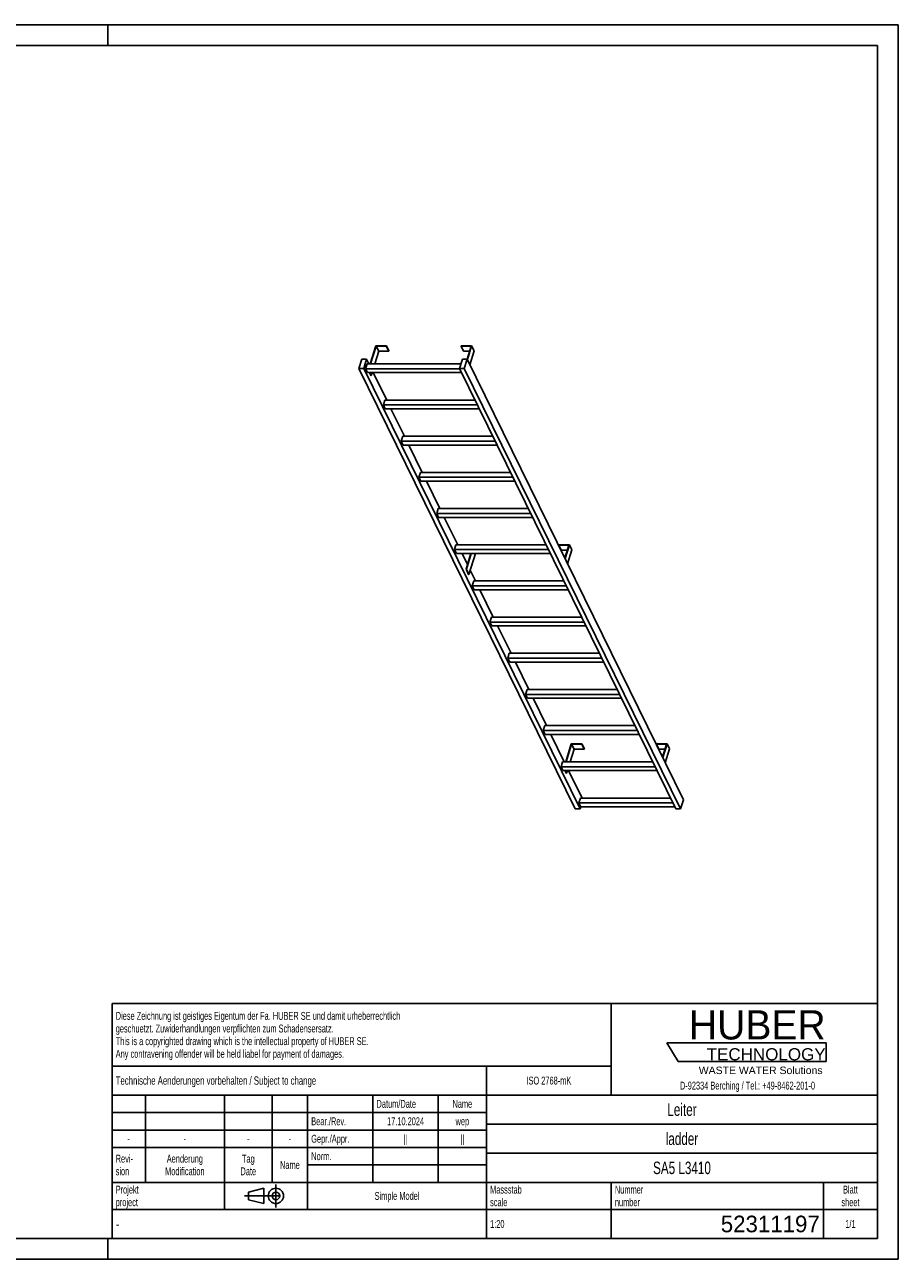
# Model space of a CAD drawing. Header units: millimetres. Extents: x 0 to 8400, y 0 to 5940.
# Tile 2 of 2: x 4200 to 8400, y 0 to 5940. Entities that reach past the tile are written whole.
import ezdxf

# ---------------------------------------------------------------- set-up
doc = ezdxf.new("R2010")
doc.units = ezdxf.units.MM
doc.header["$LTSCALE"] = 462
doc.linetypes.add('CENTER', pattern=[0.6, 0.375, -0.075, 0.075, -0.075])
doc.layers.get('0').update_dxf_attribs({"linetype": 'CONTINUOUS'})
doc.layers.add('HUBER_Logo_BL1', color=7, linetype='CONTINUOUS')
doc.styles.get("Standard").update_dxf_attribs({"font": 'txt', "width": 0.7})
doc.styles.add('TEXTSTYLE_2', font='txt')
doc.styles.add('TEXTSTYLE_3', font='arial.ttf')
doc.styles.add('TEXTSTYLE_4', font='txt', dxfattribs={"width": 0.8})
doc.styles.add('TEXTSTYLE_5', font='txt')

# ---------------------------------------------------------------- blocks, each defined once
blk = doc.blocks.new('HUBER_LOGO_BL1', base_point=(7675, 1007.5))
at = {"layer": 'HUBER_Logo_BL1', "color": 5, "linetype": 'Continuous'}
for p, q in [((8052.9, 1042), (7287.9, 1042)), ((7287.9, 1042), (7341.9, 952)), ((8052.9, 1042), (8052.9, 952)), ((7341.9, 952), (8052.9, 952))]:
    blk.add_line(p, q, dxfattribs=at)
at = {"layer": 'HUBER_Logo_BL1', "color": 2, "linetype": 'Continuous', "attachment_point": 3, "line_spacing_factor": 0.78}
for s, insert, char_height, width, style in [('HUBER\\P\\fArial;\\H58.5;TECHNOLOGY ', (8050.7, 1198.2), 140.4, 775.343, 'TEXTSTYLE_2'), ('WASTE WATER Solutions', (8036, 927.2), 36, 594.067, 'TEXTSTYLE_3')]:
    blk.add_mtext(s, dxfattribs=dict(at, insert=insert, char_height=char_height, width=width, style=style))
at = {"layer": 'HUBER_Logo_BL1', "color": 2, "linetype": 'Continuous', "insert": (7675, 854.8), "char_height": 38, "width": 1621.786, "attachment_point": 2, "line_spacing_factor": 0.96}
blk.add_mtext('D-92334 Berching / Tel.: +49-8462-201-0', dxfattribs=at)
blk = doc.blocks.new('PROJEKTIONSMETHODE_1_BL2', base_point=(5360, 305))
at = {"color": 2, "linetype": 'CENTER'}
for p, q in [((5407.7, 360), (5407.7, 250)), ((5257.3, 305), (5462.7, 305))]:
    blk.add_line(p, q, dxfattribs=at)
at = {"color": 2, "linetype": 'Continuous'}
for p, q in [((5275.7, 323.3), (5349, 341.7)), ((5275.7, 286.7), (5275.7, 323.3)), ((5349, 268.3), (5349, 341.7)), ((5275.7, 286.7), (5349, 268.3))]:
    blk.add_line(p, q, dxfattribs=at)
for radius in [36.7, 18.3]:
    blk.add_circle((5407.7, 305), radius, dxfattribs=at)
blk = doc.blocks.new('*T11')
at = {"color": 3, "linetype": 'Continuous'}
for p, q in [((0, 0), (3680, 0)), ((0, 0), (0, -1130)), ((2400, 0), (2400, -440)), ((3680, 0), (3680, -1130)), ((0, -300), (2400, -300)), ((1800, -300), (1800, -1130)), ((0, -440), (3680, -440)), ((160, -440), (160, -860)), ((540, -440), (540, -990)), ((770, -440), (770, -860)), ((940, -440), (940, -990)), ((1254, -440), (1254, -860)), ((1568, -440), (1568, -860)), ((0, -524), (1800, -524)), ((1800, -580), (3680, -580)), ((0, -608), (1800, -608)), ((0, -692), (1800, -692)), ((1800, -720), (3680, -720)), ((940, -776), (1800, -776)), ((0, -860), (3680, -860)), ((2400, -860), (2400, -1130)), ((3420, -860), (3420, -1130)), ((0, -990), (3680, -990)), ((0, -1130), (3680, -1130))]:
    blk.add_line(p, q, dxfattribs=at)
at = {"color": 2, "linetype": 'Continuous', "line_spacing_factor": 0.96}
for s, insert, char_height, width, attachment_point in [('Diese Zeichnung ist geistiges Eigentum der Fa. HUBER SE und damit urheberrechtlich \\Pgeschuetzt. Zuwiderhandlungen verpflichten zum Schadensersatz.\\PThis is a copyrighted drawing which is the intellectual property of HUBER SE.\\PAny contravening offender will be held liabel for payment of damages.', (17.5, -39.8), 38, 4429.714, 1), ('Technische Aenderungen vorbehalten / Subject to change', (17.5, -350), 40, 3049.524, 1), ('ISO 2768-mK', (2100, -351), 38, 665.905, 2), ('Datum/Date', (1271.5, -463), 38, 584.476, 1), ('Name', (1684, -463), 38, 253.333, 2), ('Leiter', (2740, -480), 60, 480, 2), ('Bear./Rev.', (957.5, -547), 38, 544.667, 1), ('17.10.2024', (1411, -547), 38, 546.476, 2), ('wep', (1684, -547), 38, 199.048, 2), ('-', (80, -631), 38, 68.762, 2), ('-', (350, -631), 38, 68.762, 2), ('-', (655, -631), 38, 68.762, 2), ('-', (855, -631), 38, 68.762, 2), ('Gepr./Appr.', (957.5, -631), 38, 598.952, 1), ('||', (1411, -631), 38, 101.333, 2), ('||', (1684, -631), 38, 101.333, 2), ('ladder', (2740, -620), 60, 502.857, 2), ('Revi-\\Psion', (17.5, -726.6), 38, 276.857, 1), ('Aenderung\\PModification', (350, -726.6), 38, 606.19, 2), ('Tag\\PDate', (655, -726.6), 38, 235.238, 2), ('Name', (855, -757), 38, 253.333, 2), ('Norm. ', (957.5, -715), 38, 351.048, 1), ('SA5 L3410', (2740, -760), 60, 820, 2), ('Projekt\\Pproject', (17.5, -875.6), 38, 367.333, 1), ('Massstab\\Pscale', (1817.5, -875.6), 38, 448.762, 1), ('Nummer\\Pnumber', (2417.5, -875.6), 38, 372.762, 1), ('Blatt\\Psheet', (3550, -875.6), 38, 275.048, 2), ('Simple Model', (1370, -906), 38, 656.857, 2), ('1:20', (1817.5, -1041), 38, 204.476, 1), ('1/1', (3550, -1041), 38, 159.238, 2)]:
    blk.add_mtext(s, dxfattribs=dict(at, insert=insert, char_height=char_height, width=width, attachment_point=attachment_point))
for s, insert, char_height, width, attachment_point, style in [('-', (17.5, -1035), 50, 36.667, 1, 'TEXTSTYLE_4'), ('52311197', (3402.5, -1020), 80, 933.333, 3, 'TEXTSTYLE_5')]:
    blk.add_mtext(s, dxfattribs=dict(at, insert=insert, char_height=char_height, width=width, attachment_point=attachment_point, style=style))

msp = doc.modelspace()

# ---------------------------------------------------------------- linework, layer by layer
at = {"color": 7, "linetype": 'Continuous'}
for p, q in [((0, 5940), (8400, 5940)), ((8400, 0), (8400, 5940)), ((5888.227, 4395.11), (5861.31, 4308.009)), ((5863.153, 4308.009), (5889.585, 4393.543)), ((5901.786, 4368.679), (5883.038, 4308.009)), ((5938.885, 4395.11), (5888.227, 4395.11)), ((5889.585, 4393.543), (5901.786, 4368.679)), ((5889.585, 4393.543), (5938.401, 4393.543)), ((5901.786, 4368.679), (5950.602, 4368.679)), ((5938.401, 4393.543), (5938.885, 4395.11)), ((5938.401, 4393.543), (5950.602, 4368.679)), ((5938.885, 4395.11), (5951.087, 4370.246)), ((5950.602, 4368.679), (5951.087, 4370.246)), ((6298.099, 4395.11), (6297.615, 4393.543)), ((6297.615, 4393.543), (6309.816, 4368.679)), ((6297.615, 4393.543), (6346.431, 4393.543)), ((6348.757, 4395.11), (6298.099, 4395.11)), ((6309.816, 4368.679), (6338.747, 4368.679)), ((6346.431, 4393.543), (6327.11, 4331.02)), ((6328.243, 4328.728), (6348.757, 4395.11)), ((6340.445, 4303.864), (6360.959, 4370.246)), ((6348.757, 4395.11), (6360.959, 4370.246)), ((5820.537, 4331.016), (5806.739, 4286.367)), ((6846.932, 2166.677), (5806.739, 4286.367)), ((5806.739, 4286.367), (5829.766, 4286.367)), ((5843.563, 4331.016), (5820.537, 4331.016)), ((5829.766, 4286.367), (5843.563, 4331.016)), ((6869.958, 2166.677), (5829.766, 4286.367)), ((5846.396, 4308.009), (5839.134, 4284.509)), ((6291.208, 4284.509), (5839.134, 4284.509)), ((5848.286, 4265.861), (5839.134, 4284.509)), ((5854.854, 4308.009), (5843.563, 4331.016)), ((6296.984, 4308.009), (5846.396, 4308.009)), ((6304.094, 4331.016), (6290.296, 4286.367)), ((7330.489, 2166.677), (6290.296, 4286.367)), ((6290.296, 4286.367), (6313.323, 4286.367)), ((6327.12, 4331.016), (6304.094, 4331.016)), ((6313.323, 4286.367), (6327.12, 4331.016)), ((7353.515, 2166.677), (6313.323, 4286.367)), ((7367.313, 2211.326), (6327.12, 4331.016)), ((5848.286, 4265.861), (6300.359, 4265.861)), ((5864.118, 4252.747), (5857.683, 4265.861)), ((5859.525, 4265.861), (5865.96, 4252.747)), ((5864.118, 4252.747), (5865.96, 4252.747)), ((5870.013, 4265.861), (5865.96, 4252.747)), ((5940.265, 4133.958), (5875.537, 4265.861)), ((5931.808, 4133.958), (5924.546, 4110.459)), ((6376.619, 4110.459), (5924.546, 4110.459)), ((5933.697, 4091.81), (5924.546, 4110.459)), ((6365.087, 4133.958), (5931.808, 4133.958)), ((5933.697, 4091.81), (6385.771, 4091.81)), ((6025.677, 3959.908), (5960.949, 4091.81)), ((6017.22, 3959.908), (6009.958, 3936.408)), ((6462.031, 3936.408), (6009.958, 3936.408)), ((6019.109, 3917.76), (6009.958, 3936.408)), ((6450.499, 3959.908), (6017.22, 3959.908)), ((6019.109, 3917.76), (6471.182, 3917.76)), ((6111.089, 3785.857), (6046.36, 3917.76)), ((6102.632, 3785.857), (6095.37, 3762.357)), ((6547.443, 3762.357), (6095.37, 3762.357)), ((6104.521, 3743.709), (6095.37, 3762.357)), ((6535.911, 3785.857), (6102.632, 3785.857)), ((6104.521, 3743.709), (6556.594, 3743.709)), ((6196.501, 3611.806), (6131.772, 3743.709)), ((6188.043, 3611.806), (6180.781, 3588.306)), ((6632.854, 3588.306), (6180.781, 3588.306)), ((6189.933, 3569.658), (6180.781, 3588.306)), ((6621.322, 3611.806), (6188.043, 3611.806)), ((6189.933, 3569.658), (6642.006, 3569.658)), ((6281.912, 3437.755), (6217.184, 3569.658)), ((6273.455, 3437.755), (6266.193, 3414.255)), ((6718.266, 3414.255), (6266.193, 3414.255)), ((6275.344, 3395.607), (6266.193, 3414.255)), ((6706.734, 3437.755), (6273.455, 3437.755)), ((6275.344, 3395.607), (6727.417, 3395.607)), ((6328.58, 3342.657), (6302.596, 3395.607)), ((6323.523, 3320.332), (6346.785, 3395.607)), ((6344.943, 3395.607), (6328.58, 3342.657)), ((6335.725, 3295.467), (6366.67, 3395.607)), ((6357.991, 3437.831), (6357.968, 3437.755)), ((6408.649, 3437.831), (6357.991, 3437.831)), ((6408.626, 3437.755), (6408.649, 3437.831)), ((6408.686, 3437.755), (6408.649, 3437.831)), ((6767.863, 3437.831), (6767.379, 3436.264)), ((6779.581, 3411.4), (6767.379, 3436.264)), ((6767.379, 3436.264), (6816.195, 3436.264)), ((6818.522, 3437.831), (6767.863, 3437.831)), ((6779.581, 3411.4), (6808.512, 3411.4)), ((6816.195, 3436.264), (6796.878, 3373.752)), ((6798.008, 3371.449), (6818.522, 3437.831)), ((6810.21, 3346.584), (6830.723, 3412.966)), ((6830.723, 3412.966), (6818.522, 3437.831)), ((6328.58, 3342.657), (6321.681, 3320.332)), ((6321.681, 3320.332), (6323.523, 3320.332)), ((6333.883, 3295.467), (6321.681, 3320.332)), ((6335.725, 3295.467), (6323.523, 3320.332)), ((6333.883, 3295.467), (6335.725, 3295.467)), ((6367.324, 3263.705), (6341.912, 3315.489)), ((6358.867, 3263.705), (6351.605, 3240.205)), ((6360.756, 3221.556), (6351.605, 3240.205)), ((6803.678, 3240.205), (6351.605, 3240.205)), ((6792.146, 3263.705), (6358.867, 3263.705)), ((6360.756, 3221.556), (6812.829, 3221.556)), ((6452.736, 3089.654), (6388.007, 3221.556)), ((6444.278, 3089.654), (6437.016, 3066.154)), ((6877.558, 3089.654), (6444.278, 3089.654)), ((6446.168, 3047.506), (6437.016, 3066.154)), ((6889.09, 3066.154), (6437.016, 3066.154)), ((6446.168, 3047.506), (6898.241, 3047.506)), ((6538.147, 2915.603), (6473.419, 3047.506)), ((6529.69, 2915.603), (6522.428, 2892.103)), ((6962.969, 2915.603), (6529.69, 2915.603)), ((6531.579, 2873.455), (6522.428, 2892.103)), ((6974.501, 2892.103), (6522.428, 2892.103)), ((6531.579, 2873.455), (6983.653, 2873.455)), ((6623.559, 2741.552), (6558.831, 2873.455)), ((6615.102, 2741.552), (6607.84, 2718.052)), ((7048.381, 2741.552), (6615.102, 2741.552)), ((6616.991, 2699.404), (6607.84, 2718.052)), ((7059.913, 2718.052), (6607.84, 2718.052)), ((6616.991, 2699.404), (7069.064, 2699.404)), ((6708.971, 2567.501), (6644.242, 2699.404)), ((6700.514, 2567.501), (6693.252, 2544.002)), ((7133.793, 2567.501), (6700.514, 2567.501)), ((7145.325, 2544.002), (6693.252, 2544.002)), ((6702.403, 2525.353), (6693.252, 2544.002)), ((6702.403, 2525.353), (7154.476, 2525.353)), ((6794.383, 2393.451), (6729.654, 2525.353)), ((6827.756, 2480.551), (6800.839, 2393.451)), ((6802.681, 2393.451), (6829.114, 2478.985)), ((6841.315, 2454.12), (6822.567, 2393.451)), ((6878.414, 2480.551), (6827.756, 2480.551)), ((6829.114, 2478.985), (6877.93, 2478.985)), ((6841.315, 2454.12), (6829.114, 2478.985)), ((6890.131, 2454.12), (6841.315, 2454.12)), ((6877.93, 2478.985), (6878.414, 2480.551)), ((6890.131, 2454.12), (6877.93, 2478.985)), ((6890.616, 2455.687), (6878.414, 2480.551)), ((6890.616, 2455.687), (6890.131, 2454.12)), ((7237.628, 2480.551), (7237.144, 2478.985)), ((7249.345, 2454.12), (7237.144, 2478.985)), ((7237.144, 2478.985), (7285.96, 2478.985)), ((7288.286, 2480.551), (7237.628, 2480.551)), ((7278.276, 2454.12), (7249.345, 2454.12)), ((7285.96, 2478.985), (7266.642, 2416.473)), ((7267.772, 2414.169), (7288.286, 2480.551)), ((7300.488, 2455.687), (7279.974, 2389.305)), ((7300.488, 2455.687), (7288.286, 2480.551)), ((6785.925, 2393.451), (6778.663, 2369.951)), ((7219.204, 2393.451), (6785.925, 2393.451)), ((7230.737, 2369.951), (6778.663, 2369.951)), ((6787.815, 2351.302), (6778.663, 2369.951)), ((6787.815, 2351.302), (7239.888, 2351.302)), ((6803.647, 2338.188), (6797.212, 2351.302)), ((6805.489, 2338.188), (6799.054, 2351.302)), ((6805.489, 2338.188), (6803.647, 2338.188)), ((6809.542, 2351.302), (6805.489, 2338.188)), ((6879.794, 2219.4), (6815.066, 2351.302)), ((6871.337, 2219.4), (6864.075, 2195.9)), ((7304.616, 2219.4), (6871.337, 2219.4)), ((7353.515, 2166.677), (7367.313, 2211.326)), ((6846.932, 2166.677), (6869.958, 2166.677)), ((7316.148, 2195.9), (6864.075, 2195.9)), ((6873.226, 2177.252), (6864.075, 2195.9)), ((6869.958, 2166.677), (6873.226, 2177.252)), ((6873.226, 2177.252), (7325.299, 2177.252)), ((7330.489, 2166.677), (7353.515, 2166.677)), ((0, 0), (8400, 0))]:
    msp.add_line(p, q, dxfattribs=at)
at = {"color": 3, "linetype": 'Continuous'}
for p, q in [((8400, 5940), (0, 5940)), ((4600, 5940), (4600, 5840)), ((8400, 5940), (8400, 0)), ((4600, 0), (4600, 100)), ((8400, 0), (0, 0))]:
    msp.add_line(p, q, dxfattribs=at)
at = {"color": 5, "linetype": 'Continuous'}
for p, q in [((8300, 5840), (100, 5840)), ((8300, 100), (8300, 5840)), ((100, 100), (8300, 100))]:
    msp.add_line(p, q, dxfattribs=at)

# ---------------------------------------------------------------- block references
msp.add_blockref('*T11', (4620, 1230))
at = {"color": 2, "linetype": 'Continuous'}
msp.add_blockref('PROJEKTIONSMETHODE_1_BL2', (5360, 305), dxfattribs=at)
at = {"layer": 'HUBER_Logo_BL1'}
msp.add_blockref('HUBER_LOGO_BL1', (7674.994, 1007.484), dxfattribs=at)

doc.saveas('drawing.dxf')
